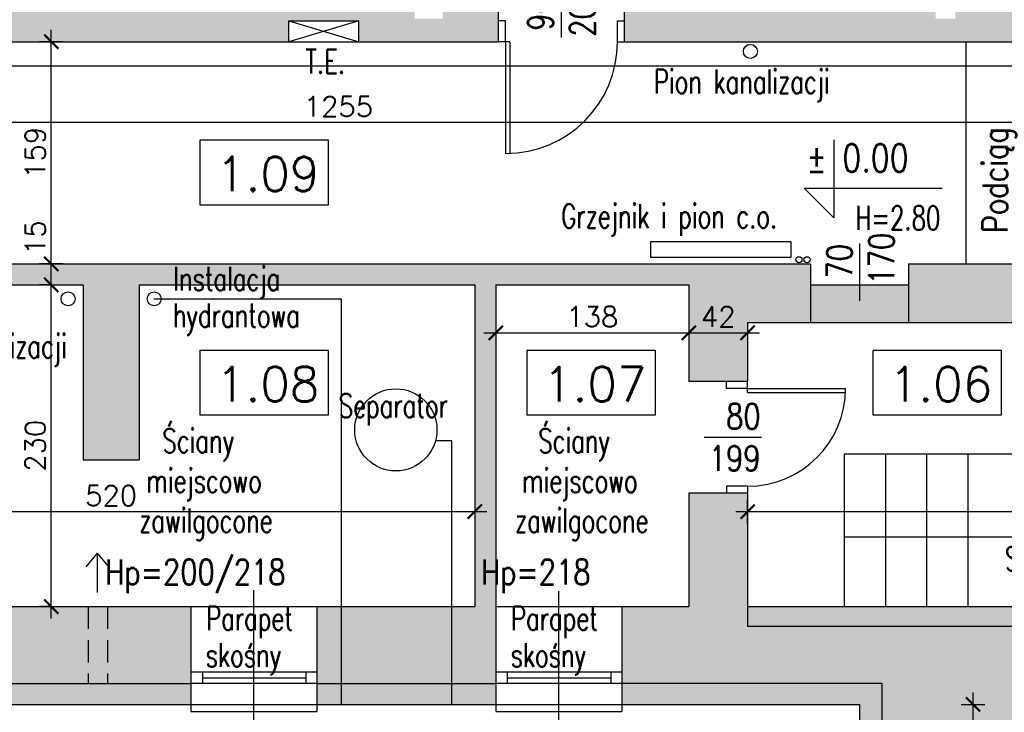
# Model space of a CAD drawing. Header units: millimetres. Extents: x 31969 to 285678, y -69766 to -1123.
# Tile 66 of 102: x 142401 to 143105, y -7339 to -6843. Entities that reach past the tile are written whole.
import ezdxf
from ezdxf.enums import TextEntityAlignment as Align
from ezdxf.lldxf.tags import DXFTag

# ---------------------------------------------------------------- set-up
doc = ezdxf.new("R2010")
doc.units = ezdxf.units.MM
doc.linetypes.add('KRE_16_8', pattern=[24, 16, -8])
for name, color, linetype in [('a-biblioteka', 251, 'Continuous'), ('a-izolacja 1', 3, 'Continuous'), ('a-koty', 1, 'Continuous'), ('a-opis 1', 3, 'Continuous'), ('a-opis 3', 15, 'Continuous'), ('a-opis stolarki 1', 3, 'Continuous'), ('a-przekrój 1', 3, 'Continuous'), ('a-schody', 3, 'Continuous'), ('a-stolarka istniejąca', 3, 'Continuous'), ('a-stolarka okienna', 3, 'Continuous'), ('a-szkło', 4, 'Continuous'), ('a-szraf', 252, 'Continuous'), ('a-wentylacja', 3, 'Continuous'), ('a-wymiary', 11, 'Continuous'), ('a-ściany istniejące murowane', 6, 'Continuous')]:
    doc.layers.add(name, color=color, linetype=linetype)
doc.styles.add('MAREK', font='simplex.shx')
doc.styles.add('RS01507', font='romans.shx', dxfattribs={"width": 0.7, "height": 0.15})
doc.styles.add('WYMIAR', font='romans.shx', dxfattribs={"width": 0.8})
tags = doc.linetypes.add('DASHED', pattern=[0.75, 0.5, -0.25]).pattern_tags.tags
tags[6:7] = [DXFTag(74, 4), DXFTag(75, 0), DXFTag(340, '0'), DXFTag(46, 1.0), DXFTag(50, 0.0), DXFTag(44, 0.0), DXFTag(45, 0.0)]
tags[4:5] = [DXFTag(74, 4), DXFTag(75, 0), DXFTag(340, '0'), DXFTag(46, 1.0), DXFTag(50, 0.0), DXFTag(44, 0.0), DXFTag(45, 0.0)]
doc.dimstyles.new('MAREK', dxfattribs={"dimscale": 0.85, "dimtxt": 17, "dimasz": 12, "dimexe": 10, "dimexo": 0.625, "dimgap": 5, "dimtad": 1, "dimdec": 1, "dimdsep": 46, "dimtxsty": 'MAREK', "dimblk1": 'ARCHTICK', "dimblk2": 'ARCHTICK', "dimsah": 1, "dimcen": 2.5, "dimdle": 10, "dimadec": 0, "dimazin": 0, "dimtfac": 1, "dimtdec": 1, "dimtmove": 1, "dimatfit": 3, "dimldrblk": 'ARCHTICK', "dimfxl": 0, "dimtolj": 1, "dimtzin": 0, "dimarcsym": 0})

# ---------------------------------------------------------------- blocks, each defined once
blk = doc.blocks.new('_ARCHTICK')
at = {"color": 0, "linetype": 'ByBlock', "const_width": 0.15}
blk.add_lwpolyline([(-0.5, -0.5), (0.5, 0.5)], dxfattribs=at)
blk = doc.blocks.new('*D45')
at = {"layer": 'a-wymiary', "color": 0, "lineweight": -2, "ltscale": 100}
for p, q in [((143082.17, -7324.36), (143082.17, -7937.36)), ((143073.67, -7332.86), (143090.67, -7332.86)), ((143073.67, -7928.86), (143090.67, -7928.86))]:
    blk.add_line(p, q, dxfattribs=at)
at = {"layer": 'DEFPOINTS', "color": 0, "ltscale": 100}
for p in [(143001.07, -7332.86), (143001.07, -7928.86), (143082.17, -7928.86)]:
    blk.add_point(p, dxfattribs=at)
at = {"layer": 'a-wymiary', "color": 0, "lineweight": -2, "ltscale": 100, "xscale": 10.2, "yscale": 10.2, "zscale": 10.2}
for p, rotation in [((143082.17, -7332.86), 90), ((143082.17, -7928.86), 270)]:
    blk.add_blockref('_ARCHTICK', p, dxfattribs=dict(at, rotation=rotation))
at = {"layer": 'a-wymiary', "color": 0, "ltscale": 100, "insert": (143070.69, -7630.86), "char_height": 14.45, "attachment_point": 5, "rotation": 90, "style": 'MAREK'}
blk.add_mtext('\\A1;596', dxfattribs=at)
blk = doc.blocks.new('*D72')
at = {"layer": 'a-wymiary', "color": 0, "lineweight": -2, "ltscale": 100}
for p, q in [((142423.26, -7271.36), (142423.26, -7024.36)), ((142423.76, -7032.86), (142414.76, -7032.86)), ((142423.76, -7262.86), (142414.76, -7262.86))]:
    blk.add_line(p, q, dxfattribs=at)
at = {"layer": 'DEFPOINTS', "color": 0, "ltscale": 100}
for p in [(142423.26, -7032.86), (142424.29, -7032.86), (142424.29, -7262.86)]:
    blk.add_point(p, dxfattribs=at)
at = {"layer": 'a-wymiary', "color": 0, "lineweight": -2, "ltscale": 100, "xscale": 10.2, "yscale": 10.2, "zscale": 10.2}
for p, rotation in [((142423.26, -7032.86), 90), ((142423.26, -7262.86), 270)]:
    blk.add_blockref('_ARCHTICK', p, dxfattribs=dict(at, rotation=rotation))
at = {"layer": 'a-wymiary', "color": 0, "ltscale": 100, "insert": (142411.78, -7147.86), "char_height": 14.45, "attachment_point": 5, "rotation": 90, "style": 'MAREK'}
blk.add_mtext('\\A1;230', dxfattribs=at)
blk = doc.blocks.new('*D73')
at = {"layer": 'a-wymiary', "color": 0, "lineweight": -2, "ltscale": 100}
for p, q in [((142423.26, -7041.36), (142423.26, -7009.36)), ((142431.76, -7017.86), (142414.76, -7017.86)), ((142423.76, -7032.86), (142414.76, -7032.86))]:
    blk.add_line(p, q, dxfattribs=at)
at = {"layer": 'DEFPOINTS', "color": 0, "ltscale": 100}
for p in [(142423.26, -7017.86), (142434.18, -7017.86), (142424.29, -7032.86)]:
    blk.add_point(p, dxfattribs=at)
at = {"layer": 'a-wymiary', "color": 0, "lineweight": -2, "ltscale": 100, "xscale": 10.2, "yscale": 10.2, "zscale": 10.2}
for p, rotation in [((142423.26, -7017.86), 90), ((142423.26, -7032.86), 270)]:
    blk.add_blockref('_ARCHTICK', p, dxfattribs=dict(at, rotation=rotation))
at = {"layer": 'a-wymiary', "color": 0, "ltscale": 100, "insert": (142411.78, -6999.02), "char_height": 14.45, "attachment_point": 5, "rotation": 90, "style": 'MAREK'}
blk.add_mtext('\\A1;15', dxfattribs=at)
blk = doc.blocks.new('*D74')
at = {"layer": 'a-wymiary', "color": 0, "lineweight": -2, "ltscale": 100}
for p, q in [((142423.26, -7026.36), (142423.26, -6850.36)), ((142431.76, -6858.86), (142414.76, -6858.86)), ((142431.76, -7017.86), (142414.76, -7017.86))]:
    blk.add_line(p, q, dxfattribs=at)
at = {"layer": 'DEFPOINTS', "color": 0, "ltscale": 100}
for p in [(142423.26, -6858.86), (142434.18, -6858.86), (142434.18, -7017.86)]:
    blk.add_point(p, dxfattribs=at)
at = {"layer": 'a-wymiary', "color": 0, "lineweight": -2, "ltscale": 100, "xscale": 10.2, "yscale": 10.2, "zscale": 10.2}
for p, rotation in [((142423.26, -6858.86), 90), ((142423.26, -7017.86), 270)]:
    blk.add_blockref('_ARCHTICK', p, dxfattribs=dict(at, rotation=rotation))
at = {"layer": 'a-wymiary', "color": 0, "ltscale": 100, "insert": (142411.78, -6938.36), "char_height": 14.45, "attachment_point": 5, "rotation": 90, "style": 'MAREK'}
blk.add_mtext('\\A1;159', dxfattribs=at)
blk = doc.blocks.new('*D75')
at = {"layer": 'a-wymiary', "color": 0, "lineweight": -2, "ltscale": 100}
for p, q in [((142206.07, -7186.48), (142206.07, -7203.48)), ((142726.07, -7186.48), (142726.07, -7203.48)), ((142197.57, -7194.98), (142734.57, -7194.98))]:
    blk.add_line(p, q, dxfattribs=at)
at = {"layer": 'DEFPOINTS', "color": 0, "ltscale": 100}
for p in [(142206.07, -7147.86), (142726.07, -7147.86), (142726.07, -7194.98)]:
    blk.add_point(p, dxfattribs=at)
at = {"layer": 'a-wymiary', "color": 0, "lineweight": -2, "ltscale": 100, "xscale": 10.2, "yscale": 10.2, "zscale": 10.2, "rotation": 180}
blk.add_blockref('_ARCHTICK', (142206.07, -7194.98), dxfattribs=at)
at = {"layer": 'a-wymiary', "color": 0, "lineweight": -2, "ltscale": 100, "xscale": 10.2, "yscale": 10.2, "zscale": 10.2}
blk.add_blockref('_ARCHTICK', (142726.07, -7194.98), dxfattribs=at)
at = {"layer": 'a-wymiary', "color": 0, "ltscale": 100, "insert": (142466.07, -7183.5), "char_height": 14.45, "attachment_point": 5, "style": 'MAREK'}
blk.add_mtext('\\A1;520', dxfattribs=at)
blk = doc.blocks.new('*D76')
at = {"layer": 'a-wymiary', "color": 0, "lineweight": -2, "ltscale": 100}
for p, q in [((142741.07, -7058.58), (142741.07, -7075.58)), ((142879.07, -7063.26), (142879.07, -7075.58)), ((142732.57, -7067.08), (142887.57, -7067.08))]:
    blk.add_line(p, q, dxfattribs=at)
at = {"layer": 'DEFPOINTS', "color": 0, "ltscale": 100}
for p in [(142741.07, -7055.2), (142879.07, -7062.73), (142879.07, -7067.08)]:
    blk.add_point(p, dxfattribs=at)
at = {"layer": 'a-wymiary', "color": 0, "lineweight": -2, "ltscale": 100, "xscale": 10.2, "yscale": 10.2, "zscale": 10.2, "rotation": 180}
blk.add_blockref('_ARCHTICK', (142741.07, -7067.08), dxfattribs=at)
at = {"layer": 'a-wymiary', "color": 0, "lineweight": -2, "ltscale": 100, "xscale": 10.2, "yscale": 10.2, "zscale": 10.2}
blk.add_blockref('_ARCHTICK', (142879.07, -7067.08), dxfattribs=at)
at = {"layer": 'a-wymiary', "color": 0, "ltscale": 100, "insert": (142810.07, -7055.6), "char_height": 14.45, "attachment_point": 5, "style": 'MAREK'}
blk.add_mtext('\\A1;138', dxfattribs=at)
blk = doc.blocks.new('*D77')
at = {"layer": 'a-wymiary', "color": 0, "lineweight": -2, "ltscale": 100}
for p, q in [((142879.07, -7063.26), (142879.07, -7075.58)), ((142921.07, -7063.26), (142921.07, -7075.58)), ((142870.57, -7067.08), (142929.57, -7067.08))]:
    blk.add_line(p, q, dxfattribs=at)
at = {"layer": 'DEFPOINTS', "color": 0, "ltscale": 100}
for p in [(142879.07, -7062.73), (142921.07, -7062.73), (142921.07, -7067.08)]:
    blk.add_point(p, dxfattribs=at)
at = {"layer": 'a-wymiary', "color": 0, "lineweight": -2, "ltscale": 100, "xscale": 10.2, "yscale": 10.2, "zscale": 10.2, "rotation": 180}
blk.add_blockref('_ARCHTICK', (142879.07, -7067.08), dxfattribs=at)
at = {"layer": 'a-wymiary', "color": 0, "lineweight": -2, "ltscale": 100, "xscale": 10.2, "yscale": 10.2, "zscale": 10.2}
blk.add_blockref('_ARCHTICK', (142921.07, -7067.08), dxfattribs=at)
at = {"layer": 'a-wymiary', "color": 0, "ltscale": 100, "insert": (142900.07, -7055.6), "char_height": 14.45, "attachment_point": 5, "style": 'MAREK'}
blk.add_mtext('\\A1;42', dxfattribs=at)
blk = doc.blocks.new('*D78')
at = {"layer": 'a-wymiary', "color": 0, "lineweight": -2, "ltscale": 100}
for p, q in [((142921.07, -7203.48), (142921.07, -7186.48)), ((143541.07, -7203.48), (143541.07, -7186.48)), ((142912.57, -7194.98), (143549.57, -7194.98))]:
    blk.add_line(p, q, dxfattribs=at)
at = {"layer": 'DEFPOINTS', "color": 0, "ltscale": 100}
for p in [(143541.07, -7194.98), (142921.07, -7262.86), (143541.07, -7262.86)]:
    blk.add_point(p, dxfattribs=at)
at = {"layer": 'a-wymiary', "color": 0, "lineweight": -2, "ltscale": 100, "xscale": 10.2, "yscale": 10.2, "zscale": 10.2, "rotation": 180}
blk.add_blockref('_ARCHTICK', (142921.07, -7194.98), dxfattribs=at)
at = {"layer": 'a-wymiary', "color": 0, "lineweight": -2, "ltscale": 100, "xscale": 10.2, "yscale": 10.2, "zscale": 10.2}
blk.add_blockref('_ARCHTICK', (143541.07, -7194.98), dxfattribs=at)
at = {"layer": 'a-wymiary', "color": 0, "ltscale": 100, "insert": (143231.07, -7183.5), "char_height": 14.45, "attachment_point": 5, "style": 'MAREK'}
blk.add_mtext('\\A1;620', dxfattribs=at)
blk = doc.blocks.new('*D79')
at = {"layer": 'a-wymiary', "color": 0, "lineweight": -2, "ltscale": 100}
for p, q in [((142001.07, -6908.2), (142001.07, -6925.2)), ((143256.07, -6908.2), (143256.07, -6925.2)), ((143264.57, -6916.7), (141992.57, -6916.7))]:
    blk.add_line(p, q, dxfattribs=at)
at = {"layer": 'DEFPOINTS', "color": 0, "ltscale": 100}
for p in [(142001.07, -6858.86), (143256.07, -6858.86), (142001.07, -6916.7)]:
    blk.add_point(p, dxfattribs=at)
at = {"layer": 'a-wymiary', "color": 0, "lineweight": -2, "ltscale": 100, "xscale": 10.2, "yscale": 10.2, "zscale": 10.2, "rotation": 180}
blk.add_blockref('_ARCHTICK', (142001.07, -6916.7), dxfattribs=at)
at = {"layer": 'a-wymiary', "color": 0, "lineweight": -2, "ltscale": 100, "xscale": 10.2, "yscale": 10.2, "zscale": 10.2}
blk.add_blockref('_ARCHTICK', (143256.07, -6916.7), dxfattribs=at)
at = {"layer": 'a-wymiary', "color": 0, "ltscale": 100, "insert": (142628.57, -6905.23), "char_height": 14.45, "attachment_point": 5, "style": 'MAREK'}
blk.add_mtext('\\A1;1255', dxfattribs=at)

msp = doc.modelspace()

# ---------------------------------------------------------------- hatches: boundary and pattern name
at = {"layer": 'a-szraf', "ltscale": 0.9}
h = msp.add_hatch(color=254, dxfattribs=at)
h.dxf.hatch_style = 1
h.paths.add_polyline_path([(143596.07, -6206.86), (143385.35, -6206.86), (143385.35, -6261.86), (143541.07, -6261.86), (143541.07, -6324.24), (143596.07, -6324.24)], flags=17)
h.paths.add_polyline_path([(143611.07, -6191.86), (143385.35, -6191.86), (143385.35, -6206.86), (143596.07, -6206.86), (143596.07, -6324.24), (143611.07, -6324.24), (143611.07, -6246.86)])
h.paths.add_polyline_path([(143611.07, -6324.24), (143596.07, -6324.24), (143596.07, -6868.86), (143611.07, -6868.86)])
h.paths.add_polyline_path([(143596.07, -6324.24), (143541.07, -6324.24), (143541.07, -6843.86), (143522.33, -6843.86), (143522.33, -6858.86), (143541.07, -6858.86), (143541.07, -6868.86), (143596.07, -6868.86)])
h.paths.add_polyline_path([(143121.07, -6706.15), (143077.07, -6706.15), (143077.07, -6814.86), (143069.57, -6814.86), (143069.57, -6828.37), (143069.57, -6842.37), (143055.57, -6842.37), (143055.57, -6828.37), (143055.57, -6814.86), (142833.07, -6814.86), (142833.07, -6858.86), (143148.07, -6858.86), (143148.07, -6843.86), (143121.07, -6843.86)])
h.paths.add_polyline_path([(143069.57, -6814.86), (143055.57, -6814.86), (143055.57, -6828.37), (143069.57, -6828.37)], flags=17)
h.paths.add_polyline_path([(143522.33, -6843.86), (143238.07, -6843.86), (143238.07, -6858.86), (143256.07, -6858.86), (143256.07, -6876.32), (143271.07, -6876.32), (143271.07, -6858.86), (143522.33, -6858.86)])
h.paths.add_polyline_path([(143271.07, -6876.32), (143256.07, -6876.32), (143256.07, -6898.86), (143271.07, -6898.86)])
h.paths.add_polyline_path([(143596.07, -6958.86), (143541.07, -6958.86), (143541.07, -7017.86), (143271.07, -7017.86), (143271.07, -6988.86), (143256.07, -6988.86), (143256.07, -7017.86), (143246.07, -7017.86), (143246.07, -7059.86), (143256.07, -7059.86), (143256.07, -7073.86), (143266.07, -7073.86), (143266.07, -7059.86), (143541.07, -7059.86), (143555.07, -7059.86), (143555.07, -7276.86), (142921.07, -7276.86), (142921.07, -7262.86), (142921.07, -7181.86), (142879.07, -7181.86), (142879.07, -7262.86), (142831.07, -7262.86), (142831.07, -7317.86), (143017.07, -7317.86), (143017.07, -7912.86), (143386.07, -7912.86), (143386.07, -7904.86), (143386.07, -7888.86), (143041.07, -7888.86), (143041.07, -7344.86), (143556.07, -7344.86), (143556.07, -7888.86), (143536.07, -7888.86), (143536.07, -7912.86), (143580.07, -7912.86), (143580.07, -7317.86), (143596.07, -7317.86)])
h.paths.add_polyline_path([(143611.07, -6958.86), (143596.07, -6958.86), (143596.07, -7317.86), (143580.07, -7317.86), (143580.07, -7912.86), (143536.07, -7912.86), (143536.07, -7928.86), (143596.07, -7928.86), (143596.07, -7332.86), (143611.07, -7332.86)])
h.paths.add_polyline_path([(143386.07, -7912.86), (143017.07, -7912.86), (143017.07, -7317.86), (142831.07, -7317.86), (142831.07, -7332.86), (143001.07, -7332.86), (143001.07, -7928.86), (143386.07, -7928.86)])
h.paths.add_polyline_path([(143216.07, -7519.86), (143381.07, -7519.86), (143381.07, -7713.86), (143377.07, -7713.86), (143377.07, -7733.86), (143401.07, -7733.86), (143401.07, -7499.86), (143196.07, -7499.86), (143196.07, -7733.86), (143259.07, -7733.86), (143259.07, -7713.86), (143216.07, -7713.86)], flags=17)
h.paths.add_polyline_path([(143208.07, -7733.86), (143196.07, -7733.86), (143196.07, -7768.86), (143208.07, -7768.86)], flags=17)
h.paths.add_polyline_path([(143208.07, -7878.86), (143196.07, -7878.86), (143196.07, -7888.86), (143208.07, -7888.86)], flags=17)
h.paths.add_polyline_path([(143345.07, -7153.86), (143137.57, -7153.86), (143137.57, -7163.86), (143338.07, -7163.86), (143345.07, -7163.86)], flags=17)
h.paths.add_polyline_path([(143196.57, -7262.86), (142921.07, -7262.86), (142921.07, -7276.86), (143196.57, -7276.86)], flags=17)
h.paths.add_polyline_path([(143226.07, -7262.86), (143196.57, -7262.86), (143196.57, -7276.86), (143226.07, -7276.86)], flags=17)
h.paths.add_polyline_path([(143235.07, -7262.86), (143226.07, -7262.86), (143226.07, -7276.86), (143235.07, -7276.86)], flags=17)
h.paths.add_polyline_path([(143255.57, -7262.86), (143235.07, -7262.86), (143235.07, -7276.86), (143255.57, -7276.86)], flags=17)
h.paths.add_polyline_path([(143285.07, -7262.86), (143255.57, -7262.86), (143255.57, -7276.86), (143285.07, -7276.86)], flags=17)
h.paths.add_polyline_path([(143314.57, -7262.86), (143285.07, -7262.86), (143285.07, -7276.86), (143314.57, -7276.86)], flags=17)
h.paths.add_polyline_path([(143345.07, -7213.36), (143338.07, -7227.94), (143338.07, -7262.86), (143321.3, -7262.86), (143314.57, -7276.86), (143345.07, -7276.86)], flags=17)
h.paths.add_polyline_path([(143555.07, -7059.86), (143541.07, -7059.86), (143541.07, -7262.86), (143348.07, -7262.86), (143348.07, -7153.86), (143345.07, -7153.86), (143345.07, -7163.86), (143345.07, -7276.86), (143555.07, -7276.86)], flags=17)
h.paths.add_polyline_path([(143345.07, -7163.86), (143338.07, -7163.86), (143338.07, -7202), (143345.07, -7213.36)], flags=17)
h.paths.add_polyline_path([(143338.07, -7202), (143338.07, -7213.36), (143345.07, -7213.36)], flags=17)
h.paths.add_polyline_path([(143345.07, -7213.36), (143338.07, -7213.36), (143338.07, -7227.94)], flags=17)
h.paths.add_polyline_path([(143321.3, -7262.86), (143314.57, -7262.86), (143314.57, -7276.86)], flags=17)
h.paths.add_polyline_path([(143348.07, -7153.86), (143345.07, -7153.86), (143345.07, -7163.86), (143345.07, -7213.36), (143345.07, -7276.86), (143555.07, -7276.86), (143555.07, -7059.86), (143541.07, -7059.86), (143541.07, -7262.86), (143348.07, -7262.86)], flags=16)
h.paths.add_polyline_path([(142852.73, -6863.1), (143002.66, -6863.1), (143002.66, -6828.9), (142852.73, -6828.9)], flags=9)
h.paths.add_polyline_path([(143391.4, -7052.39), (143541.33, -7052.39), (143541.33, -7018.18), (143391.4, -7018.18)], flags=24)
h = msp.add_hatch(color=254, dxfattribs=at)
h.dxf.hatch_style = 1
h.paths.add_polyline_path([(143121.07, -6706.15), (143077.07, -6706.15), (143077.07, -6814.86), (143069.57, -6814.86), (143069.57, -6828.37), (143069.57, -6842.37), (143055.57, -6842.37), (143055.57, -6828.37), (143055.57, -6814.86), (142833.07, -6814.86), (142833.07, -6858.86), (143148.07, -6858.86), (143148.07, -6843.86), (143121.07, -6843.86)])
h.paths.add_polyline_path([(142683.07, -6814.86), (142457.07, -6814.86), (142457.07, -6770.86), (142442.07, -6770.86), (142442.07, -6814.86), (142342.57, -6814.86), (142342.57, -6828.37), (142342.57, -6842.37), (142322.57, -6842.37), (142322.57, -6828.37), (142322.57, -6814.86), (142222.07, -6814.86), (142222.07, -6858.86), (142593.07, -6858.86), (142593.07, -6843.86), (142643.07, -6843.86), (142643.07, -6858.86), (142743.07, -6858.86), (142743.07, -6814.86), (142703.07, -6814.86), (142703.07, -6828.37), (142703.07, -6842.37), (142683.07, -6842.37), (142683.07, -6828.37)])
h.paths.add_polyline_path([(142588.07, -6732.86), (142573.07, -6732.86), (142573.07, -6814.86), (142588.07, -6814.86)])
h = msp.add_hatch(color=254, dxfattribs=at)
h.dxf.hatch_style = 1
h.paths.add_polyline_path([(140928.07, -7952.86), (140873.07, -7952.86), (140873.07, -7990.36), (140928.07, -7990.36)])
h.paths.add_polyline_path([(140873.07, -7952.86), (140858.07, -7952.86), (140858.07, -7990.36), (140873.07, -7990.36)])
h.paths.add_polyline_path([(140928.07, -7732.86), (140873.07, -7732.86), (140873.07, -7787.86), (140928.07, -7787.86)])
h.paths.add_polyline_path([(140873.07, -7732.86), (140858.07, -7732.86), (140858.07, -7787.86), (140873.07, -7787.86)])
h.paths.add_polyline_path([(140928.07, -7512.86), (140873.07, -7512.86), (140873.07, -7567.86), (140928.07, -7567.86)])
h.paths.add_polyline_path([(140873.07, -7512.86), (140858.07, -7512.86), (140858.07, -7567.86), (140873.07, -7567.86)])
h.paths.add_polyline_path([(141831.07, -7262.86), (141146.07, -7262.86), (141146.07, -7347.86), (141743.07, -7347.86), (141743.07, -7727.86), (141146.07, -7727.86), (141146.07, -7990.36), (141181.07, -7990.36), (141181.07, -7751.86), (141743.07, -7751.86), (141743.07, -7802.86), (141798.07, -7802.86), (141798.07, -7317.86), (141831.07, -7317.86)])
h.paths.add_polyline_path([(141831.07, -7317.86), (141798.07, -7317.86), (141798.07, -7802.86), (141813.07, -7802.86), (141813.07, -7332.86), (141831.07, -7332.86)], flags=17)
h.paths.add_polyline_path([(141813.07, -7942.86), (141798.07, -7942.86), (141798.07, -7990.36), (141813.07, -7990.36)])
h.paths.add_polyline_path([(141798.07, -7942.86), (141743.07, -7942.86), (141743.07, -7990.36), (141798.07, -7990.36)])
h.paths.add_polyline_path([(142068.07, -7262.86), (142001.07, -7262.86), (142001.07, -7250.86), (141986.07, -7250.86), (141986.07, -7262.86), (141971.07, -7262.86), (141971.07, -7317.86), (142068.07, -7317.86)])
h.paths.add_polyline_path([(142966.07, -7032.86), (142966.07, -7017.86), (142326.07, -7017.86), (142326.07, -7032.86), (142446.07, -7032.86), (142446.07, -7157.86), (142486.07, -7157.86), (142486.07, -7032.86), (142726.07, -7032.86), (142726.07, -7262.86), (142709.67, -7262.86), (142709.67, -7317.86), (142741.07, -7317.86), (142741.07, -7262.86), (142741.07, -7032.86), (142879.07, -7032.86), (142879.07, -7101.86), (142921.07, -7101.86), (142921.07, -7059.86), (143156.07, -7059.86), (143156.07, -7017.86), (143036.07, -7017.86), (143036.07, -7032.86)])
h.paths.add_polyline_path([(142741.07, -7317.86), (142709.67, -7317.86), (142709.67, -7332.86), (142741.07, -7332.86)])
h.paths.add_polyline_path([(142709.67, -7262.86), (142630.86, -7262.86), (142630.86, -7317.86), (142709.67, -7317.86)], flags=17)
h.paths.add_polyline_path([(142709.67, -7317.86), (142630.86, -7317.86), (142630.86, -7332.86), (142709.67, -7332.86)])
h.paths.add_polyline_path([(142630.86, -7262.86), (142613.07, -7262.86), (142613.07, -7317.86), (142630.86, -7317.86)], flags=17)
h.paths.add_polyline_path([(142630.86, -7317.86), (142613.07, -7317.86), (142613.07, -7332.86), (142630.86, -7332.86)])
h.paths.add_polyline_path([(142523.07, -7317.86), (142376.07, -7317.86), (142376.07, -7332.86), (142523.07, -7332.86)])
h.paths.add_polyline_path([(142449.57, -7262.86), (142376.07, -7262.86), (142376.07, -7317.86), (142449.57, -7317.86)], flags=17)
h.paths.add_polyline_path([(142463.57, -7262.86), (142449.57, -7262.86), (142449.57, -7317.86), (142463.57, -7317.86)], flags=17)
h.paths.add_polyline_path([(142523.07, -7262.86), (142463.57, -7262.86), (142463.57, -7317.86), (142523.07, -7317.86)], flags=17)
h.paths.add_polyline_path([(142286.07, -7262.86), (142206.07, -7262.86), (142206.07, -7032.86), (142236.07, -7032.86), (142236.07, -7017.86), (142175.07, -7017.86), (142175.07, -7032.86), (142191.07, -7032.86), (142191.07, -7145.86), (142027.07, -7145.86), (142027.07, -7089.36), (142013.57, -7089.36), (141999.57, -7089.36), (141999.57, -7075.36), (142013.57, -7075.36), (142027.07, -7075.36), (142027.07, -7032.86), (142085.07, -7032.86), (142085.07, -7017.86), (141986.07, -7017.86), (141986.07, -7160.86), (142191.07, -7160.86), (142191.07, -7262.86), (142158.07, -7262.86), (142158.07, -7317.86), (142286.07, -7317.86)])
h.paths.add_polyline_path([(142286.07, -7317.86), (142158.07, -7317.86), (142158.07, -7332.86), (142286.07, -7332.86)])
h.paths.add_polyline_path([(142068.07, -7317.86), (141971.07, -7317.86), (141971.07, -7332.86), (142068.07, -7332.86)])
h.paths.add_polyline_path([(142027.07, -7075.36), (142013.57, -7075.36), (142013.57, -7089.36), (142027.07, -7089.36)], flags=17)
h.paths.add_polyline_path([(143029.82, -7047.81), (143029.82, -7003.84), (142972.82, -7003.84), (142972.82, -7047.81)], flags=9)
h.paths.add_polyline_path([(142507.09, -7048.32), (142598.88, -7048.32), (142598.88, -7014.11), (142507.09, -7014.11)], flags=9)
h.paths.add_polyline_path([(142013.31, -7042.3), (142113.07, -7042.3), (142113.07, -7008.1), (142013.31, -7008.1)], flags=9)
h = msp.add_hatch(color=254, dxfattribs=at)
h.dxf.hatch_style = 1
h.paths.add_polyline_path([(143036.07, -7032.86), (142966.07, -7032.86), (142966.07, -7059.86), (143036.07, -7059.86)])

# ---------------------------------------------------------------- linework, layer by layer
at = {"layer": 'a-biblioteka', "linetype": 'DASHED', "lineweight": 25, "ltscale": 20}
msp.add_line((143077.07, -6858.86), (143077.07, -7017.86), dxfattribs=at)
at = {"layer": 'a-izolacja 1'}
for p, q in [((142376.07, -7317.86), (142523.07, -7317.86)), ((142613.07, -7317.86), (142741.07, -7317.86)), ((143017.07, -7317.86), (142831.07, -7317.86)), ((143017.07, -7317.86), (143017.07, -7912.86))]:
    msp.add_line(p, q, dxfattribs=at)
at = {"layer": 'a-koty'}
msp.add_lwpolyline([(142982.75, -6929.02), (142982.75, -6984.89), (142961.52, -6963.67), (143060.18, -6963.67)], dxfattribs=at)
at = {"layer": 'a-opis 1', "ltscale": 40}
for p, q in [((142593.07, -6858.86), (142593.07, -6843.86)), ((142593.07, -6843.86), (142643.07, -6843.86)), ((142593.07, -6843.86), (142643.07, -6858.86)), ((142643.07, -6843.86), (142593.07, -6858.86)), ((142643.07, -6858.86), (142643.07, -6843.86))]:
    msp.add_line(p, q, dxfattribs=at)
at = {"layer": 'a-opis 3'}
for points in [[(142621.43, -6929.31), (142529.52, -6929.31), (142529.52, -6975.55), (142621.43, -6975.55)], [(142621.43, -7079.62), (142529.52, -7079.62), (142529.52, -7125.86), (142621.43, -7125.86)], [(142855.23, -7079.62), (142763.32, -7079.62), (142763.32, -7125.86), (142855.23, -7125.86)], [(143102.48, -7079.62), (143010.56, -7079.62), (143010.56, -7125.86), (143102.48, -7125.86)]]:
    msp.add_lwpolyline(points, close=True, dxfattribs=at)
at = {"layer": 'a-opis stolarki 1'}
for p, q in [((142788.07, -6855.91), (142788.07, -6814.86)), ((143001.34, -7044.32), (143001.34, -7003.27)), ((142930.95, -7141.86), (142889.9, -7141.86)), ((142568.07, -7388.29), (142568.07, -7251.17)), ((142786.07, -7389.08), (142786.07, -7251.95))]:
    msp.add_line(p, q, dxfattribs=at)
at = {"layer": 'a-przekrój 1', "ltscale": 100}
for p, q in [((142496.85, -7042.95), (142496.85, -7042.77)), ((142630.86, -7042.95), (142496.85, -7042.95)), ((142630.86, -7332.86), (142630.86, -7042.95)), ((142709.67, -7144.37), (142697.9, -7144.37)), ((142709.67, -7332.86), (142709.67, -7144.37))]:
    msp.add_line(p, q, dxfattribs=at)
for centre, radius in [((142923.03, -6865.83), 5), ((142957.72, -7014.82), 2.19), ((142963.55, -7014.82), 2.19), ((142435.29, -7042.77), 5), ((142496.85, -7042.77), 5), ((142669.59, -7136.51), 29.37)]:
    msp.add_circle(centre, radius, dxfattribs=at)
at = {"layer": 'a-schody'}
for p, q in [((142990.07, -7153.86), (142990.07, -7262.86)), ((143137.57, -7153.86), (142990.07, -7153.86)), ((143019.57, -7153.86), (143019.57, -7262.86)), ((143049.07, -7153.86), (143049.07, -7262.86)), ((143078.57, -7153.86), (143078.57, -7262.86)), ((143137.57, -7213.36), (142990.07, -7213.36))]:
    msp.add_line(p, q, dxfattribs=at)
at = {"layer": 'a-stolarka istniejąca', "ltscale": 40}
for p, q in [((142748.07, -6843.86), (142743.07, -6843.86)), ((142748.07, -6843.86), (142743.07, -6843.86)), ((142748.07, -6858.86), (142748.07, -6843.86)), ((142828.07, -6858.86), (142828.07, -6843.86)), ((142828.07, -6843.86), (142833.07, -6843.86)), ((142748.07, -6858.86), (142743.07, -6858.86)), ((142748.07, -6858.86), (142748.07, -6938.86)), ((142751.07, -6858.86), (142748.07, -6858.86)), ((142751.07, -6858.86), (142751.07, -6938.81)), ((142828.07, -6858.86), (142833.07, -6858.86)), ((142906.07, -7106.86), (142906.07, -7101.86)), ((142921.07, -7106.86), (142921.07, -7101.86)), ((142921.07, -7106.86), (142906.07, -7106.86)), ((142921.07, -7106.86), (142991.07, -7106.86)), ((142921.07, -7109.86), (142921.07, -7106.86)), ((142921.07, -7109.86), (142991.01, -7109.86)), ((142906.07, -7176.86), (142906.07, -7181.86)), ((142921.07, -7176.86), (142906.07, -7176.86)), ((142906.07, -7176.86), (142906.07, -7181.86)), ((142921.07, -7176.86), (142921.07, -7181.86))]:
    msp.add_line(p, q, dxfattribs=at)
for centre, radius in [((142748.07, -6858.86), 80), ((142921.07, -7106.86), 70)]:
    msp.add_arc(centre, radius, 270, 0, dxfattribs=at)
at = {"layer": 'a-stolarka okienna', "linetype": 'DASHED', "lineweight": 25, "ltscale": 40}
msp.add_line((143522.33, -6876.32), (140656.09, -6876.32), dxfattribs=at)
at = {"layer": 'a-stolarka okienna'}
for p, q in [((142523.07, -7262.86), (142613.07, -7262.86)), ((142741.07, -7262.86), (142831.07, -7262.86)), ((142613.07, -7309.86), (142523.3, -7309.86)), ((142531.3, -7309.86), (142531.3, -7317.86)), ((142605.3, -7309.86), (142605.3, -7317.86)), ((142831.07, -7309.86), (142741.3, -7309.86)), ((142749.3, -7309.86), (142749.3, -7317.86)), ((142823.3, -7309.86), (142823.3, -7317.86)), ((142613.07, -7317.86), (142523.07, -7317.86)), ((142831.07, -7317.86), (142741.07, -7317.86))]:
    msp.add_line(p, q, dxfattribs=at)
at = {"layer": 'a-stolarka okienna', "linetype": 'DASHED', "lineweight": 25, "ltscale": 20}
for p, q in [((142921.07, -7262.86), (142921.07, -7276.86)), ((142921.07, -7276.86), (143555.07, -7276.86)), ((142523.07, -7332.86), (142613.07, -7332.86)), ((142741.07, -7332.86), (142831.07, -7332.86))]:
    msp.add_line(p, q, dxfattribs=at)
at = {"layer": 'a-stolarka okienna', "ltscale": 40}
for p, q in [((142523.07, -7332.86), (142523.07, -7337.86)), ((142613.07, -7332.86), (142613.07, -7337.86)), ((142741.07, -7332.86), (142741.07, -7337.86)), ((142831.07, -7332.86), (142831.07, -7337.86)), ((142523.07, -7337.86), (142613.07, -7337.86)), ((142741.07, -7337.86), (142831.07, -7337.86))]:
    msp.add_line(p, q, dxfattribs=at)
at = {"layer": 'a-stolarka okienna', "linetype": 'DASHED', "lineweight": 25, "ltscale": 40}
msp.add_lwpolyline([(142951.89, -7013.27), (142851.91, -7013.27), (142851.91, -7001.75), (142951.89, -7001.75)], close=True, dxfattribs=at)
at = {"layer": 'a-szkło', "ltscale": 2}
for p, q in [((142531.3, -7313.86), (142605.3, -7313.86)), ((142749.3, -7313.86), (142823.3, -7313.86))]:
    msp.add_line(p, q, dxfattribs=at)
at = {"layer": 'a-szraf', "color": 254, "ltscale": 0.9}
for p, q in [((142966.07, -7032.86), (142966.07, -7059.86)), ((143036.07, -7032.86), (143036.07, -7059.86))]:
    msp.add_line(p, q, dxfattribs=at)
at = {"layer": 'a-wentylacja', "linetype": 'DASHED', "ltscale": 0.009}
for q in [(142447.92, -7234.36), (142456.07, -7252.73), (142464.21, -7234.36)]:
    msp.add_line((142456.07, -7224.61), q, dxfattribs=at)
at = {"layer": 'a-wentylacja', "linetype": 'KRE_16_8'}
for p, q in [((142449.57, -7262.86), (142449.57, -7317.86)), ((142463.57, -7262.86), (142463.57, -7317.86))]:
    msp.add_line(p, q, dxfattribs=at)
at = {"layer": 'a-ściany istniejące murowane'}
for p, q in [((142743.07, -6858.86), (142743.07, -6814.86)), ((142833.07, -6858.86), (142833.07, -6814.86)), ((142222.07, -6858.86), (142743.07, -6858.86)), ((142833.07, -6858.86), (143148.07, -6858.86)), ((142326.07, -7017.86), (142966.07, -7017.86)), ((142966.07, -7017.86), (142966.07, -7032.86)), ((143036.07, -7017.86), (143036.07, -7032.86)), ((143036.07, -7017.86), (143156.07, -7017.86)), ((142326.07, -7032.86), (142446.07, -7032.86)), ((142446.07, -7032.86), (142446.07, -7157.86)), ((142486.07, -7032.86), (142486.07, -7157.86)), ((142486.07, -7032.86), (142726.07, -7032.86)), ((142726.07, -7032.86), (142726.07, -7262.86)), ((142741.07, -7032.86), (142741.07, -7262.86)), ((142741.07, -7032.86), (142879.07, -7032.86)), ((142879.07, -7032.86), (142879.07, -7101.86)), ((142966.07, -7032.86), (143036.07, -7032.86)), ((142921.07, -7059.86), (142921.07, -7101.86)), ((143156.07, -7059.86), (142921.07, -7059.86)), ((142921.07, -7101.86), (142879.07, -7101.86)), ((142446.07, -7157.86), (142486.07, -7157.86)), ((142921.07, -7181.86), (142879.07, -7181.86)), ((142879.07, -7181.86), (142879.07, -7262.86)), ((142921.07, -7181.86), (142921.07, -7262.86)), ((142376.07, -7262.86), (142523.07, -7262.86)), ((142523.07, -7262.86), (142523.07, -7332.86)), ((142613.07, -7262.86), (142613.07, -7332.86)), ((142613.07, -7262.86), (142726.07, -7262.86)), ((142741.07, -7262.86), (142741.07, -7332.86)), ((142831.07, -7262.86), (142879.07, -7262.86)), ((142831.07, -7262.86), (142831.07, -7332.86)), ((142921.07, -7262.86), (143338.07, -7262.86)), ((142376.07, -7332.86), (142523.07, -7332.86)), ((142613.07, -7332.86), (142741.07, -7332.86)), ((142831.07, -7332.86), (143001.07, -7332.86)), ((143001.07, -7332.86), (143001.07, -7928.86)), ((143001.07, -7332.86), (143001.07, -7928.86))]:
    msp.add_line(p, q, dxfattribs=at)

# ---------------------------------------------------------------- texts
at = {"layer": 'a-biblioteka', "linetype": 'DASHED', "lineweight": 25, "ltscale": 20, "insert": (143112.97, -6919.86), "char_height": 18, "width": 35.8438, "attachment_point": 9, "rotation": 90, "style": 'WYMIAR'}
msp.add_mtext('Podciąg', dxfattribs=at)
at = {"layer": 'a-koty', "insert": (142962.96, -6932.16), "char_height": 19.8, "width": 462.9754, "attachment_point": 1, "style": 'WYMIAR'}
msp.add_mtext('%%P 0.00', dxfattribs=at)
at = {"layer": 'a-opis 1', "ltscale": 40, "style": 'RS01507', "width": 0.7}
for s, height, p in [('T.E.', 17.103, (142605.03, -6873.03)), ('Pion kanalizacji', 17.1027, (142854.11, -6887.4)), ('Grzejnik i pion c.o.', 17.1027, (142787.82, -6983.57)), ('Instalacja', 17.103, (142510.51, -7028.37)), ('hydrantowa', 17.103, (142510.24, -7054.57)), ('kanalizacji', 17.1027, (142351.31, -7076.59)), ('Separator', 17.103, (142628.85, -7119.18)), ('Parapet ', 17.103, (142533.98, -7271.32)), ('Parapet ', 17.103, (142751.98, -7271.32)), ('skośny', 17.103, (142533.71, -7297.52)), ('skośny', 17.103, (142751.71, -7297.52))]:
    msp.add_text(s, height=height, dxfattribs=at).set_placement(p, align=Align.MIDDLE_LEFT)
msp.add_text(' H=2.80', height=17.103, dxfattribs=at).set_placement((142990.05, -6993.47))
at = {"layer": 'a-opis 1', "ltscale": 40, "char_height": 17.1027, "attachment_point": 1, "style": 'RS01507'}
for s, insert, width in [('{\\W2.2456; }Ściany \\P{\\W1.26226; }miejscowo \\P{\\W0.828934; }zawilgocone ', (142476.41, -7135.77), 130.9704), ('{\\W2.2456; }Ściany \\P{\\W1.26226; }miejscowo \\P{\\W0.828934; }zawilgocone ', (142745.06, -7135.77), 130.9704), ('{\\W1.27374; }Schody monolityczne', (143090.12, -7220.17), 231.1287)]:
    msp.add_mtext(s, dxfattribs=dict(at, insert=insert, width=width))
at = {"layer": 'a-opis 3', "style": 'MAREK'}
for s, p in [('1.09', (142540.99, -6965.84)), ('1.08', (142540.99, -7116.15)), ('1.07', (142774.79, -7116.15)), ('1.06', (143022.04, -7116.15))]:
    msp.add_text(s, height=24.659, dxfattribs=at).set_placement(p)
at = {"layer": 'a-opis stolarki 1', "char_height": 18, "width": 35.8438, "attachment_point": 7, "rotation": 90, "style": 'WYMIAR'}
for s, insert in [('{\\W0.995659; }\\P{\\W0.34804; }90\\P204', (142812.05, -6855.33)), ('{\\W0.995659; }\\P{\\W0.34804; }70\\P 170', (143025.77, -7032.54))]:
    msp.add_mtext(s, dxfattribs=dict(at, insert=insert))
at = {"layer": 'a-opis stolarki 1', "char_height": 18, "width": 35.8438, "attachment_point": 9, "style": 'WYMIAR'}
for s, insert in [('\\P80\\P199', (142930.37, -7165.85)), ('Hp=200/218', (142590.78, -7253.18)), ('Hp=218', (142808.78, -7253.18))]:
    msp.add_mtext(s, dxfattribs=dict(at, insert=insert))

# ---------------------------------------------------------------- dimensions: what is measured, and where the dimension line sits
at = {"layer": 'a-wymiary', "ltscale": 100}
for base, p1, p2, picture, middle in [((142423.26, -6858.86), (142434.18, -7017.86), (142434.18, -6858.86), '*D74', (142411.78, -6938.36)), ((142423.26, -7032.86), (142424.29, -7262.86), (142424.29, -7032.86), '*D72', (142411.78, -7147.86)), ((143082.17, -7928.86), (143001.07, -7332.86), (143001.07, -7928.86), '*D45', (143070.69, -7630.86))]:
    dim = msp.add_linear_dim(base=base, p1=p1, p2=p2, angle=90, dimstyle='MAREK', dxfattribs=at)
    dim.commit()
    dim.dimension.update_dxf_attribs({"geometry": picture, "text_midpoint": middle})
for base, p1, p2, picture, middle in [((142001.07, -6916.7), (143256.07, -6858.86), (142001.07, -6858.86), '*D79', (142628.57, -6905.23)), ((142879.07, -7067.08), (142741.07, -7055.2), (142879.07, -7062.73), '*D76', (142810.07, -7055.6)), ((142921.07, -7067.08), (142879.07, -7062.73), (142921.07, -7062.73), '*D77', (142900.07, -7055.6)), ((142726.07, -7194.98), (142206.07, -7147.86), (142726.07, -7147.86), '*D75', (142466.07, -7183.5)), ((143541.07, -7194.98), (142921.07, -7262.86), (143541.07, -7262.86), '*D78', (143231.07, -7183.5))]:
    dim = msp.add_linear_dim(base=base, p1=p1, p2=p2, dimstyle='MAREK', dxfattribs=at)
    dim.commit()
    dim.dimension.update_dxf_attribs({"geometry": picture, "text_midpoint": middle})
dim = msp.add_linear_dim(base=(142423.26, -7017.86), p1=(142424.29, -7032.86), p2=(142434.18, -7017.86), angle=90, dimstyle='MAREK', dxfattribs=at)
dim.commit()
dim.dimension.update_dxf_attribs({"geometry": '*D73', "text_midpoint": (142423.26, -6999.02), "dimtype": 160})

doc.saveas('drawing.dxf')
